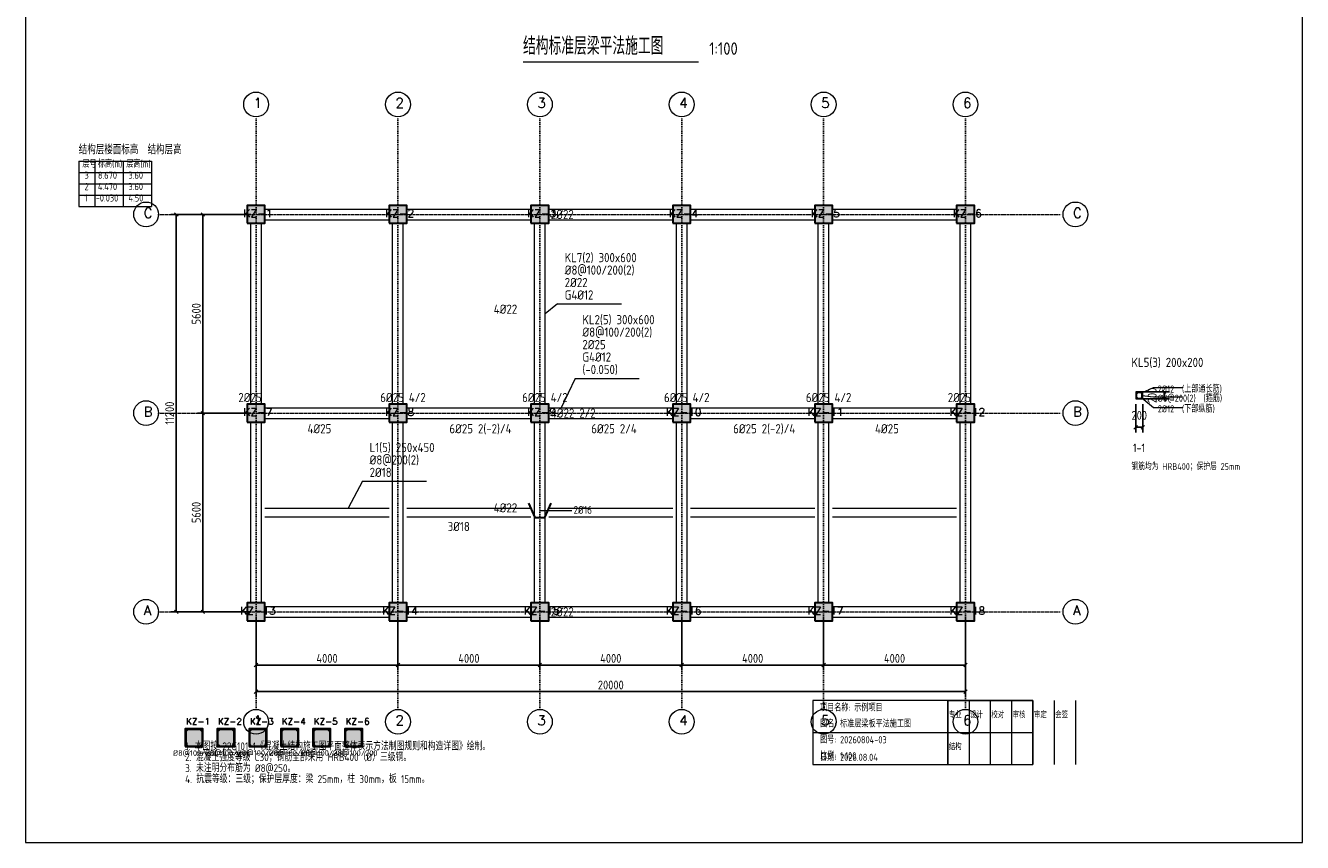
# Model space of a CAD drawing. Header units: millimetres. Extents: x -6500 to 29500, y -6500 to 40000.
# Tile 1 of 2: x -6500 to 29500, y -6500 to 16524. Entities that reach past the tile are written whole.
import ezdxf

# ---------------------------------------------------------------- set-up
doc = ezdxf.new("R2010")
doc.units = ezdxf.units.MM
doc.header["$LTSCALE"] = 100
doc.linetypes.add('DOT', pattern=[0.508, 0, -0.508])
for name, color, linetype, lineweight in [('S-AXIS', 3, 'Continuous', 15), ('S-AXIS_TEXT', 7, 'Continuous', 15), ('S-BEAM_CON', 4, 'Continuous', 20), ('S-BEAM_TEXT', 40, 'Continuous', 15), ('S-COLU', 6, 'Continuous', 30), ('S-COLU_HATCH', 254, 'Continuous', 15), ('S-COLU_NUM', 7, 'Continuous', 15), ('S-COLU_TEXT', 7, 'Continuous', 15), ('S-DETAIL', 7, 'Continuous', 15), ('S-DETAIL_TEXT', 7, 'Continuous', 15), ('S-DIM', 3, 'Continuous', 15), ('S-DOTE', 253, 'DOT', 15), ('S-PUB_TITLE', 4, 'Continuous', 15), ('S-REIN', 1, 'Continuous', 30), ('S-STIRRUP', 2, 'Continuous', 15), ('S-TAB', 7, 'Continuous', 15), ('S-TAB_TEXT', 7, 'Continuous', 15), ('S-TEXT', 7, 'Continuous', 15)]:
    doc.layers.add(name, color=color, linetype=linetype, lineweight=lineweight)
doc.styles.add('AXIS', font='txt.shx')
doc.styles.get("Standard").update_dxf_attribs({"font": 'GBENOR', "bigfont": 'GBCBIG'})
doc.dimstyles.new('DIM100', dxfattribs={"dimscale": 100, "dimtxt": 2.5, "dimasz": 2.5, "dimexe": 1.5, "dimexo": 1.5, "dimtad": 1, "dimtxsty": 'Standard', "dimtsz": 0.5, "dimcen": 2.5, "dimclrd": 3, "dimclre": 3, "dimclrt": 7, "dimazin": 3, "dimtfac": 1, "dimtmove": 0, "dimatfit": 3})

msp = doc.modelspace()

# ---------------------------------------------------------------- hatches: boundary and pattern name
at = {"layer": 'S-COLU_HATCH'}
for points in [[(-250, 10950), (250, 10950), (250, 11450), (-250, 11450), (-250, 10950)], [(3750, 10950), (4250, 10950), (4250, 11450), (3750, 11450), (3750, 10950)], [(7750, 10950), (8250, 10950), (8250, 11450), (7750, 11450), (7750, 10950)], [(11750, 10950), (12250, 10950), (12250, 11450), (11750, 11450), (11750, 10950)], [(15750, 10950), (16250, 10950), (16250, 11450), (15750, 11450), (15750, 10950)], [(19750, 10950), (20250, 10950), (20250, 11450), (19750, 11450), (19750, 10950)], [(-250, 5350), (250, 5350), (250, 5850), (-250, 5850), (-250, 5350)], [(3750, 5350), (4250, 5350), (4250, 5850), (3750, 5850), (3750, 5350)], [(7750, 5350), (8250, 5350), (8250, 5850), (7750, 5850), (7750, 5350)], [(11750, 5350), (12250, 5350), (12250, 5850), (11750, 5850), (11750, 5350)], [(15750, 5350), (16250, 5350), (16250, 5850), (15750, 5850), (15750, 5350)], [(19750, 5350), (20250, 5350), (20250, 5850), (19750, 5850), (19750, 5350)], [(-250, -250), (250, -250), (250, 250), (-250, 250), (-250, -250)], [(3750, -250), (4250, -250), (4250, 250), (3750, 250), (3750, -250)], [(7750, -250), (8250, -250), (8250, 250), (7750, 250), (7750, -250)], [(11750, -250), (12250, -250), (12250, 250), (11750, 250), (11750, -250)], [(15750, -250), (16250, -250), (16250, 250), (15750, 250), (15750, -250)], [(19750, -250), (20250, -250), (20250, 250), (19750, 250), (19750, -250)], [(-2000, -3800), (-1500, -3800), (-1500, -3300), (-2000, -3300), (-2000, -3800)], [(-1100, -3800), (-600, -3800), (-600, -3300), (-1100, -3300), (-1100, -3800)], [(-200, -3800), (300, -3800), (300, -3300), (-200, -3300), (-200, -3800)], [(700, -3800), (1200, -3800), (1200, -3300), (700, -3300), (700, -3800)], [(1600, -3800), (2100, -3800), (2100, -3300), (1600, -3300), (1600, -3800)], [(2500, -3800), (3000, -3800), (3000, -3300), (2500, -3300), (2500, -3800)]]:
    msp.add_hatch(color=7, dxfattribs=at).paths.add_polyline_path(points)
at = {"layer": 'S-REIN'}
h = msp.add_hatch(color=1, dxfattribs=at)
edge = h.paths.add_edge_path()
edge.add_arc((24831, 6169), 6, 0, 360)
h = msp.add_hatch(color=1, dxfattribs=at)
edge = h.paths.add_edge_path()
edge.add_arc((24969, 6169), 6, 0, 360)
h = msp.add_hatch(color=1, dxfattribs=at)
edge = h.paths.add_edge_path()
edge.add_arc((24831, 6031), 6, 0, 360)
h = msp.add_hatch(color=1, dxfattribs=at)
edge = h.paths.add_edge_path()
edge.add_arc((24969, 6031), 6, 0, 360)

# ---------------------------------------------------------------- linework, layer by layer
at = {"layer": 'S-AXIS'}
for centre in [(0, 14300), (4000, 14300), (8000, 14300), (12000, 14300), (16000, 14300), (20000, 14300), (-3100, 11200), (23100, 11200), (-3100, 5600), (23100, 5600), (-3100, 0), (23100, 0), (0, -3100), (4000, -3100), (8000, -3100), (12000, -3100), (16000, -3100), (20000, -3100)]:
    msp.add_circle(centre, 350, dxfattribs=at)
at = {"layer": 'S-BEAM_CON'}
for p, q in [((250, 11350), (3750, 11350)), ((4250, 11350), (7750, 11350)), ((8250, 11350), (11750, 11350)), ((12250, 11350), (15750, 11350)), ((16250, 11350), (19750, 11350)), ((-150, 5850), (-150, 10950)), ((150, 5850), (150, 10950)), ((250, 11050), (3750, 11050)), ((3850, 5850), (3850, 10950)), ((4150, 5850), (4150, 10950)), ((4250, 11050), (7750, 11050)), ((7850, 5850), (7850, 10950)), ((8150, 5850), (8150, 10950)), ((8250, 11050), (11750, 11050)), ((11850, 5850), (11850, 10950)), ((12150, 5850), (12150, 10950)), ((12250, 11050), (15750, 11050)), ((15850, 5850), (15850, 10950)), ((16150, 5850), (16150, 10950)), ((16250, 11050), (19750, 11050)), ((19850, 5850), (19850, 10950)), ((20150, 5850), (20150, 10950)), ((250, 5750), (3750, 5750)), ((250, 5450), (3750, 5450)), ((4250, 5750), (7750, 5750)), ((4250, 5450), (7750, 5450)), ((8250, 5750), (11750, 5750)), ((8250, 5450), (11750, 5450)), ((12250, 5750), (15750, 5750)), ((12250, 5450), (15750, 5450)), ((16250, 5750), (19750, 5750)), ((16250, 5450), (19750, 5450)), ((-150, 250), (-150, 5350)), ((150, 250), (150, 5350)), ((3850, 250), (3850, 5350)), ((4150, 250), (4150, 5350)), ((7850, 250), (7850, 5350)), ((8150, 250), (8150, 5350)), ((11850, 250), (11850, 5350)), ((12150, 250), (12150, 5350)), ((15850, 250), (15850, 5350)), ((16150, 250), (16150, 5350)), ((19850, 250), (19850, 5350)), ((20150, 250), (20150, 5350)), ((250, 2925), (3750, 2925)), ((4250, 2925), (7750, 2925)), ((8250, 2925), (11750, 2925)), ((12250, 2925), (15750, 2925)), ((16250, 2925), (19750, 2925)), ((250, 2675), (3750, 2675)), ((4250, 2675), (7750, 2675)), ((8250, 2675), (11750, 2675)), ((12250, 2675), (15750, 2675)), ((16250, 2675), (19750, 2675)), ((250, 150), (3750, 150)), ((4250, 150), (7750, 150)), ((8250, 150), (11750, 150)), ((12250, 150), (15750, 150)), ((16250, 150), (19750, 150)), ((250, -150), (3750, -150)), ((4250, -150), (7750, -150)), ((8250, -150), (11750, -150)), ((12250, -150), (15750, -150)), ((16250, -150), (19750, -150))]:
    msp.add_line(p, q, dxfattribs=at)
at = {"layer": 'S-BEAM_TEXT'}
for p, q in [((8500, 8680), (8150, 8400)), ((8500, 8680), (10300, 8680)), ((9000, 6580), (8600, 5750)), ((9000, 6580), (10800, 6580)), ((3000, 3680), (2600, 2925)), ((3000, 3680), (4800, 3680)), ((8000, 2852), (8900, 2852))]:
    msp.add_line(p, q, dxfattribs=at)
at = {"layer": 'S-COLU'}
for points in [[(-250, 10950), (250, 10950), (250, 11450), (-250, 11450), (-250, 10950)], [(3750, 10950), (4250, 10950), (4250, 11450), (3750, 11450), (3750, 10950)], [(7750, 10950), (8250, 10950), (8250, 11450), (7750, 11450), (7750, 10950)], [(11750, 10950), (12250, 10950), (12250, 11450), (11750, 11450), (11750, 10950)], [(15750, 10950), (16250, 10950), (16250, 11450), (15750, 11450), (15750, 10950)], [(19750, 10950), (20250, 10950), (20250, 11450), (19750, 11450), (19750, 10950)], [(-250, 5350), (250, 5350), (250, 5850), (-250, 5850), (-250, 5350)], [(3750, 5350), (4250, 5350), (4250, 5850), (3750, 5850), (3750, 5350)], [(7750, 5350), (8250, 5350), (8250, 5850), (7750, 5850), (7750, 5350)], [(11750, 5350), (12250, 5350), (12250, 5850), (11750, 5850), (11750, 5350)], [(15750, 5350), (16250, 5350), (16250, 5850), (15750, 5850), (15750, 5350)], [(19750, 5350), (20250, 5350), (20250, 5850), (19750, 5850), (19750, 5350)], [(-250, -250), (250, -250), (250, 250), (-250, 250), (-250, -250)], [(3750, -250), (4250, -250), (4250, 250), (3750, 250), (3750, -250)], [(7750, -250), (8250, -250), (8250, 250), (7750, 250), (7750, -250)], [(11750, -250), (12250, -250), (12250, 250), (11750, 250), (11750, -250)], [(15750, -250), (16250, -250), (16250, 250), (15750, 250), (15750, -250)], [(19750, -250), (20250, -250), (20250, 250), (19750, 250), (19750, -250)], [(-2000, -3800), (-1500, -3800), (-1500, -3300), (-2000, -3300), (-2000, -3800)], [(-1100, -3800), (-600, -3800), (-600, -3300), (-1100, -3300), (-1100, -3800)], [(-200, -3800), (300, -3800), (300, -3300), (-200, -3300), (-200, -3800)], [(700, -3800), (1200, -3800), (1200, -3300), (700, -3300), (700, -3800)], [(1600, -3800), (2100, -3800), (2100, -3300), (1600, -3300), (1600, -3800)], [(2500, -3800), (3000, -3800), (3000, -3300), (2500, -3300), (2500, -3800)]]:
    msp.add_lwpolyline(points, close=True, dxfattribs=at)
at = {"layer": 'S-DETAIL'}
msp.add_lwpolyline([(24800, 6000), (25000, 6000), (25000, 6200), (24800, 6200), (24800, 6000)], close=True, dxfattribs=at)
at = {"layer": 'S-DETAIL_TEXT'}
for p, q in [((24969, 6169), (25300, 6320)), ((25300, 6320), (26120, 6320)), ((24969, 6031), (25300, 5760)), ((24975, 6100), (25300, 6060)), ((25300, 6060), (26120, 6060)), ((25300, 5760), (26120, 5760))]:
    msp.add_line(p, q, dxfattribs=at)
at = {"layer": 'S-DOTE'}
for p, q in [((0, -2750), (0, 13950)), ((4000, -2750), (4000, 13950)), ((8000, -2750), (8000, 13950)), ((12000, -2750), (12000, 13950)), ((16000, -2750), (16000, 13950)), ((20000, -2750), (20000, 13950)), ((-2750, 11200), (22750, 11200)), ((-2750, 5600), (22750, 5600)), ((-2750, 0), (22750, 0))]:
    msp.add_line(p, q, dxfattribs=at)
at = {"layer": 'S-PUB_TITLE'}
for points in [[(-6500, -6500), (29500, -6500), (29500, 40000), (-6500, 40000), (-6500, -6500)], [(15700, -4300), (21900, -4300), (21900, -2500), (15700, -2500), (15700, -4300)]]:
    msp.add_lwpolyline(points, close=True, dxfattribs=at)
at = {"layer": 'S-REIN'}
msp.add_lwpolyline([(7680, 3060), (7856, 2657), (8144, 2657), (8320, 3060)], dxfattribs=at)
for centre, radius in [((24831, 6169), 6), ((24969, 6169), 6), ((24831, 6031), 6), ((24969, 6031), 6), ((-1962.5, -3337.5), 12.5), ((-1537.5, -3337.5), 12.5), ((-1062.5, -3337.5), 12.5), ((-637.5, -3337.5), 12.5), ((-162.5, -3337.5), 12.5), ((262.5, -3337.5), 12.5), ((737.5, -3337.5), 12.5), ((1162.5, -3337.5), 12.5), ((1637.5, -3337.5), 12.5), ((2062.5, -3337.5), 12.5), ((2537.5, -3337.5), 12.5), ((2962.5, -3337.5), 12.5), ((-1962.5, -3762.5), 12.5), ((-1537.5, -3762.5), 12.5), ((-1062.5, -3762.5), 12.5), ((-637.5, -3762.5), 12.5), ((-162.5, -3762.5), 12.5), ((262.5, -3762.5), 12.5), ((737.5, -3762.5), 12.5), ((1162.5, -3762.5), 12.5), ((1637.5, -3762.5), 12.5), ((2062.5, -3762.5), 12.5), ((2537.5, -3762.5), 12.5), ((2962.5, -3762.5), 12.5)]:
    msp.add_circle(centre, radius, dxfattribs=at)
at = {"layer": 'S-STIRRUP'}
for points in [[(24825, 6025), (24975, 6025), (24975, 6175), (24825, 6175), (24825, 6025)], [(-1975, -3775), (-1525, -3775), (-1525, -3325), (-1975, -3325), (-1975, -3775)], [(-1075, -3775), (-625, -3775), (-625, -3325), (-1075, -3325), (-1075, -3775)], [(-175, -3775), (275, -3775), (275, -3325), (-175, -3325), (-175, -3775)], [(725, -3775), (1175, -3775), (1175, -3325), (725, -3325), (725, -3775)], [(1625, -3775), (2075, -3775), (2075, -3325), (1625, -3325), (1625, -3775)], [(2525, -3775), (2975, -3775), (2975, -3325), (2525, -3325), (2525, -3775)]]:
    msp.add_lwpolyline(points, close=True, dxfattribs=at)
at = {"layer": 'S-TAB'}
for p, q in [((-5000, 12700), (-2950, 12700)), ((-5000, 12700), (-5000, 11420)), ((-4550, 12700), (-4550, 11420)), ((-3750, 12700), (-3750, 11420)), ((-2950, 12700), (-2950, 11420)), ((-5000, 12380), (-2950, 12380)), ((-5000, 12060), (-2950, 12060)), ((-5000, 11740), (-2950, 11740)), ((-5000, 11420), (-2950, 11420)), ((19500, -4300), (19500, -2500)), ((19500, -2500), (21900, -2500)), ((19500, -2500), (19500, -4300)), ((20100, -2500), (20100, -4300)), ((20700, -2500), (20700, -4300)), ((21300, -2500), (21300, -4300)), ((21900, -2500), (21900, -4300)), ((22500, -2500), (22500, -4300)), ((23100, -2500), (23100, -4300)), ((15700, -3400), (19500, -3400)), ((19500, -3400), (21900, -3400)), ((19500, -4300), (21900, -4300))]:
    msp.add_line(p, q, dxfattribs=at)
at = {"layer": 'S-TEXT'}
msp.add_line((7525, 15500), (12475, 15500), dxfattribs=at)

# ---------------------------------------------------------------- texts
at = {"layer": 'S-AXIS_TEXT', "color": 7, "style": 'AXIS'}
for s, p in [('1', (-70, 14202)), ('2', (3930, 14202)), ('3', (7930, 14202)), ('4', (11930, 14202)), ('5', (15930, 14202)), ('6', (19930, 14202)), ('C', (-3170, 11102)), ('C', (23030, 11102)), ('B', (-3170, 5502)), ('B', (23030, 5502)), ('A', (-3170, -98)), ('A', (23030, -98)), ('1', (-70, -3198)), ('2', (3930, -3198)), ('3', (7930, -3198)), ('4', (11930, -3198)), ('5', (15930, -3198)), ('6', (19930, -3198))]:
    msp.add_text(s, height=280, dxfattribs=at).set_placement(p)
at = {"layer": 'S-BEAM_TEXT'}
for s, height, p in [('2%%c22', 260, (8310, 11070)), ('KL7(2) 300x600', 260, (8700, 9853)), ('%%c8@100/200(2)', 260, (8700, 9502)), ('2%%c22', 260, (8700, 9151)), ('G4%%c12', 260, (8700, 8800)), ('4%%c22', 260, (6700, 8400)), ('KL2(5) 300x600', 260, (9200, 8104)), ('%%c8@100/200(2)', 260, (9200, 7753)), ('2%%c25', 260, (9200, 7402)), ('G4%%c12', 260, (9200, 7051)), ('(-0.050)', 260, (9200, 6700)), ('2%%c25', 260, (-500, 5910)), ('6%%c25 4/2', 260, (3500, 5910)), ('6%%c25 4/2', 260, (7500, 5910)), ('6%%c25 4/2', 260, (11500, 5910)), ('6%%c25 4/2', 260, (15500, 5910)), ('2%%c25', 260, (19500, 5910)), ('4%%c22 2/2', 260, (8310, 5470)), ('4%%c25', 260, (1450, 5030)), ('6%%c25 2(-2)/4', 260, (5450, 5030)), ('6%%c25 2/4', 260, (9450, 5030)), ('6%%c25 2(-2)/4', 260, (13450, 5030)), ('4%%c25', 260, (17450, 5030)), ('L1(5) 250x450', 260, (3200, 4502)), ('%%c8@200(2)', 260, (3200, 4151)), ('2%%c18', 260, (3200, 3800)), ('4%%c22', 260, (6700, 2800)), ('2%%c16', 220, (8950, 2762)), ('3%%c18', 260, (5400, 2275)), ('2%%c22', 260, (8310, -130))]:
    msp.add_text(s, height=height, dxfattribs=at).set_placement(p)
at = {"layer": 'S-COLU_NUM', "style": 'AXIS'}
for s, height, p in [('KZ-1', 220, (-360, 11120)), ('KZ-2', 220, (3640, 11120)), ('KZ-3', 220, (7640, 11120)), ('KZ-4', 220, (11640, 11120)), ('KZ-5', 220, (15640, 11120)), ('KZ-6', 220, (19640, 11120)), ('KZ-7', 220, (-360, 5520)), ('KZ-8', 220, (3640, 5520)), ('KZ-9', 220, (7640, 5520)), ('KZ-10', 220, (11550, 5520)), ('KZ-11', 220, (15550, 5520)), ('KZ-12', 220, (19550, 5520)), ('KZ-13', 220, (-450, -80)), ('KZ-14', 220, (3550, -80)), ('KZ-15', 220, (7550, -80)), ('KZ-16', 220, (11550, -80)), ('KZ-17', 220, (15550, -80)), ('KZ-18', 220, (19550, -80)), ('KZ-1', 180, (-1973.2, -3180)), ('KZ-2', 180, (-1073.2, -3180)), ('KZ-3', 180, (-173.2, -3180)), ('KZ-4', 180, (726.8, -3180)), ('KZ-5', 180, (1626.8, -3180)), ('KZ-6', 180, (2526.8, -3180))]:
    msp.add_text(s, height=height, dxfattribs=at).set_placement(p)
at = {"layer": 'S-COLU_TEXT'}
for p in [(-2345.2, -4060), (-1445.2, -4060), (-545.2, -4060), (354.8, -4060), (1254.8, -4060), (2154.8, -4060)]:
    msp.add_text('%%c8@100/200', height=160, dxfattribs=at).set_placement(p)
at = {"layer": 'S-DETAIL_TEXT'}
for s, height, p in [('KL5(3) 200x200', 260, (24680, 6900)), ('2%%c12  (上部通长筋)', 200, (25420, 6180)), ('%%c8@200(2)  (箍筋)', 200, (25420, 5920)), ('2%%c12  (下部纵筋)', 200, (25420, 5620)), ('1-1', 240, (24720, 4500)), ('钢筋均为 HRB400；保护层 25mm', 190, (24680, 4000))]:
    msp.add_text(s, height=height, dxfattribs=at).set_placement(p)
at = {"layer": 'S-TAB_TEXT'}
for s, height, p in [('层号', 200, (-4899, 12524)), ('标高(m)', 200, (-4460, 12524)), ('层高(m)', 200, (-3660, 12524)), ('3', 200, (-4837, 12204)), ('8.670', 200, (-4460, 12204)), ('3.60', 200, (-3598, 12204)), ('2', 200, (-4837, 11884)), ('4.470', 200, (-4460, 11884)), ('3.60', 200, (-3598, 11884)), ('1', 200, (-4837, 11564)), ('-0.030', 200, (-4522, 11564)), ('4.50', 200, (-3598, 11564)), ('项目名称: 示例项目', 200, (15900, -2805)), ('专业', 180, (19530, -2995)), ('设计', 180, (20130, -2995)), ('校对', 180, (20730, -2995)), ('审核', 180, (21330, -2995)), ('审定', 180, (21930, -2995)), ('会签', 180, (22530, -2995)), ('图名: 标准层梁板平法施工图', 200, (15900, -3255)), ('图号: 20260804-03', 200, (15900, -3705)), ('比例: 1:100', 200, (15900, -4155)), ('结构', 180, (19530, -3895)), ('日期: 2026.08.04', 200, (15900, -4200))]:
    msp.add_text(s, height=height, dxfattribs=at).set_placement(p)
at = {"layer": 'S-TEXT'}
for s, height, p in [('结构标准层梁平法施工图', 500, (7525, 15700)), ('1:100', 350, (12775, 15700)), ('结构层楼面标高  结构层高', 240, (-5000, 12900)), ('2. 混凝土强度等级 C30；钢筋全部采用 HRB400（%%c）三级钢。', 220, (-2000, -4208)), ('1. 本图按 22G101-1《混凝土结构施工图平面整体表示方法制图规则和构造详图》绘制。', 220, (-2000, -3900)), ('3. 未注明分布筋为 %%c8@250。', 220, (-2000, -4516)), ('4. 抗震等级：三级；保护层厚度：梁 25mm，柱 30mm，板 15mm。', 220, (-2000, -4824))]:
    msp.add_text(s, height=height, dxfattribs=at).set_placement(p)

# ---------------------------------------------------------------- dimensions: what is measured, and where the dimension line sits
at = {"layer": 'S-DIM'}
for base, p1, p2, text in [((-2250, 0), (0, 0), (0, 11200), '11200'), ((-1500, 5600), (0, 5600), (0, 11200), '5600'), ((25600, 6000), (24800, 6000), (24800, 6200), '200'), ((-1500, 0), (0, 0), (0, 5600), '5600')]:
    msp.add_linear_dim(base=base, p1=p1, p2=p2, angle=90, text=text, dimstyle='DIM100', dxfattribs=at).render()
for base, p1, p2, text in [((24800, 5200), (24800, 6000), (25000, 6000), '200'), ((0, -1500), (0, 0), (4000, 0), '4000'), ((0, -2250), (0, 0), (20000, 0), '20000'), ((4000, -1500), (4000, 0), (8000, 0), '4000'), ((8000, -1500), (8000, 0), (12000, 0), '4000'), ((12000, -1500), (12000, 0), (16000, 0), '4000'), ((16000, -1500), (16000, 0), (20000, 0), '4000')]:
    msp.add_linear_dim(base=base, p1=p1, p2=p2, text=text, dimstyle='DIM100', dxfattribs=at).render()

doc.saveas('drawing.dxf')
